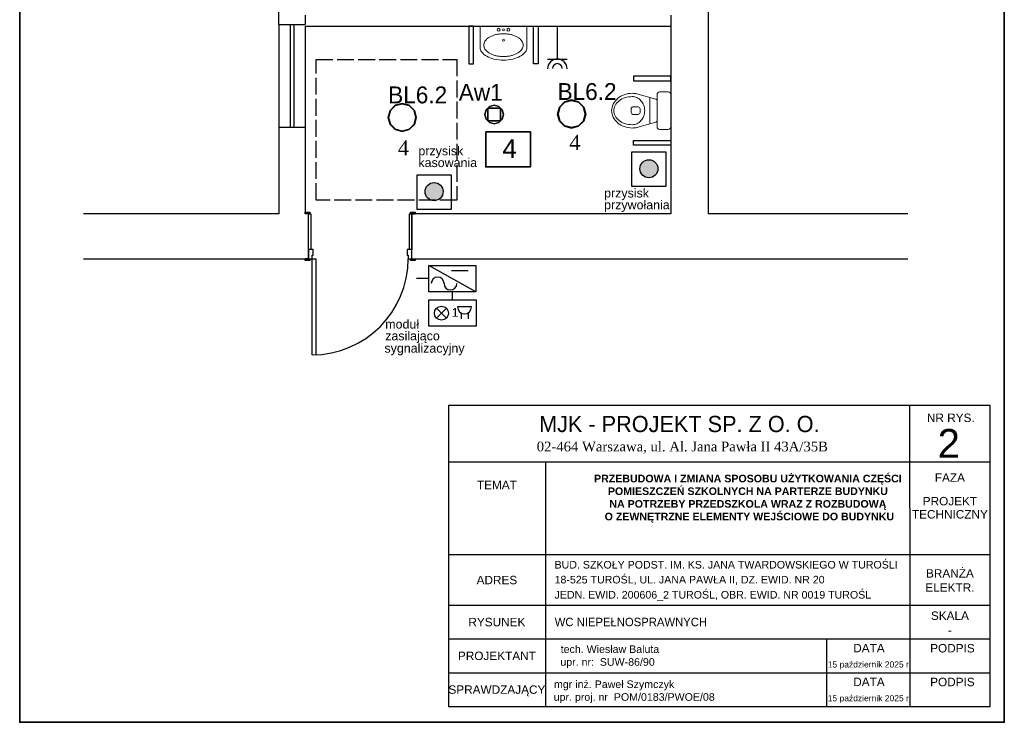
# Model space of a CAD drawing. Header units: millimetres. Extents: x -16803 to -7085, y -9068 to 2537.
# Tile 32 of 33: x -9185 to -7085, y -1958 to -459. Entities that reach past the tile are written whole.
import ezdxf
from ezdxf.enums import TextEntityAlignment as Align

# ---------------------------------------------------------------- set-up
doc = ezdxf.new("R2010")
doc.units = ezdxf.units.MM
doc.header["$MEASUREMENT"] = 0
doc.linetypes.add('ACAD_ISO02W100', pattern=[15, 12, -3])
for name, color, linetype, lineweight in [('A_opisy', 81, 'Continuous', 13), ('A_przekrojowe główne', 50, 'Continuous', 50), ('A_sanitarka', 140, 'Continuous', 13), ('A_ściany istniejące', 82, 'Continuous', 50), ('elektryka', 255, 'Continuous', 35), ('opisy', 71, 'Continuous', 13), ('sanitarka', 140, 'Continuous', 13)]:
    doc.layers.add(name, color=color, linetype=linetype, lineweight=lineweight)
doc.layers.add('DLX_BLD0_FL1_LUM 1', color=7, linetype='Continuous', true_color=0x002aff)
for name, color, linetype in [('DLX_BLD0_FL1_LUM 12', 1, 'Continuous'), ('DLX_BLD0_FL1_LUMKEY_IDX', 7, 'Continuous'), ('Elementy modelu - Strefy', 7, 'Continuous'), ('Konstrukcja - Ściany zew', 7, 'Continuous')]:
    doc.layers.add(name, color=color, linetype=linetype)
doc.styles.add('ROMANS', font='times.ttf', dxfattribs={"height": 12})
doc.styles.add('st1', font='arial.ttf')
doc.styles.get("Standard").update_dxf_attribs({"font": 'arial.ttf'})
doc.styles.add('STIL16', font='arial.ttf')
doc.styles.add('STIL32', font='times.ttf')
doc.styles.add('STIL32_F', font='framd.ttf')
doc.styles.add('STYL_AUTOMATYCZNY_1', font='arial.ttf')
doc.styles.add('TableTextStyle', font='txt')

# ---------------------------------------------------------------- blocks, each defined once
blk = doc.blocks.new('miska wc2')
at = {"layer": 'sanitarka'}
for p, q in [((0, 17), (0, -17)), ((0, 17), (0, -17)), ((11.9, 20), (2.9, 20)), ((11.9, 20), (2.9, 20)), ((14.7, -17), (14.7, 17)), ((14.7, -17), (14.7, 17)), ((16.1, 12.4), (36.1, 18)), ((16.1, 12.4), (36.1, 18)), ((22.3, 14.1), (22.3, -14.1)), ((14.7, 10.5), (14.7, -10.5)), ((14.7, 10.5), (14.7, -10.5)), ((32.8, -2), (32.8, 2)), ((34.7, 4), (40.4, 4)), ((42.3, 2), (42.3, -2)), ((40.4, -4), (34.7, -4)), ((2.9, -20), (11.9, -20)), ((2.9, -20), (11.9, -20)), ((36.1, -18), (16.1, -12.4)), ((36.1, -18), (16.1, -12.4))]:
    blk.add_line(p, q, dxfattribs=at)
at = {"layer": 'sanitarka', "extrusion": (0, 0, -1)}
for centre, major_axis, start_param, end_param in [((2.9, 17), (0, 3), -1.570796, 0), ((2.9, 17), (0, 3), -1.570796, 0), ((11.9, 17), (0, 3), 0, 1.570796), ((11.9, 17), (0, 3), 0, 1.570796), ((16.6, 10.5), (0, 2), -1.570796, -0.259108), ((16.6, 10.5), (0, 2), -1.570796, -0.259108), ((42.3, 0.4), (0, 15), -1.201895, -0.819867), ((41.7, 1), (0, 14.1), -0.819867, -0.417686), ((41.3, -10), (0, 28.5), -0.193886, 0), ((41.3, -10), (0, 28.5), -0.193886, 0), ((41.3, 1.9), (0, 13.1), -0.417686, 0), ((41.3, -10), (0, 28.5), 0, 0.321605), ((41.3, -10), (0, 28.5), 0, 0.321605), ((41.3, -12.9), (0, 27.9), 0, 0.294283), ((43.1, -6.6), (0, 21.3), 0.294283, 0.631691), ((42.9, -5.1), (0, 23.3), 0.321605, 0.677386), ((42.9, -5.1), (0, 23.3), 0.321605, 0.677386), ((45.9, -2.6), (0, 16.3), 0.631691, 1.055683), ((45.2, -2), (0, 19.3), 0.677386, 1.095246), ((45.2, -2), (0, 19.3), 0.677386, 1.095246), ((43.2, 0), (0, 16.1), -1.570796, -1.201895), ((34.7, 2), (0, 2), -1.570796, 0), ((40.4, 2), (0, 2), 0, 1.570796), ((50.2, 0), (0, 11.1), 1.055683, 1.570796), ((48.9, 0), (0, 15), 1.095246, 1.570796), ((48.9, 0), (0, 15), 1.095246, 1.570796), ((16.6, -10.5), (0, 2), -2.882484, -1.570796), ((16.6, -10.5), (0, 2), -2.882484, -1.570796), ((43.2, 0), (0, 16.1), -1.939697, -1.570796), ((42.3, -0.4), (0, 15), -2.321725, -1.939697), ((34.7, -2), (0, 2), 3.141593, 4.712389), ((40.4, -2), (0, 2), 1.570796, 3.141593), ((45.9, 2.6), (0, 16.3), 2.08591, 2.509902), ((45.2, 2), (0, 19.3), 2.046347, 2.464206), ((45.2, 2), (0, 19.3), 2.046347, 2.464206), ((50.2, 0), (0, 11.1), 1.570796, 2.08591), ((48.9, 0), (0, 15), 1.570796, 2.046347), ((48.9, 0), (0, 15), 1.570796, 2.046347), ((2.9, -17), (0, 3), 3.141593, 4.712389), ((2.9, -17), (0, 3), 3.141593, 4.712389), ((11.9, -17), (0, 3), 1.570796, 3.141593), ((11.9, -17), (0, 3), 1.570796, 3.141593), ((41.7, -1), (0, 14.1), -2.723906, -2.321725), ((41.3, 10), (0, 28.5), 3.141593, 3.335479), ((41.3, 10), (0, 28.5), 3.141593, 3.335479), ((41.3, -1.9), (0, 13.1), 3.141593, 3.559279), ((41.3, 12.9), (0, 27.9), 2.84731, 3.141593), ((41.3, 10), (0, 28.5), 2.819987, 3.141593), ((41.3, 10), (0, 28.5), 2.819987, 3.141593), ((43.1, 6.6), (0, 21.3), 2.509902, 2.84731), ((42.9, 5.1), (0, 23.3), 2.464206, 2.819987), ((42.9, 5.1), (0, 23.3), 2.464206, 2.819987)]:
    blk.add_ellipse(centre, major_axis=major_axis, ratio=0.95, start_param=start_param, end_param=end_param, dxfattribs=at)
blk = doc.blocks.new('UM35X50')
for points in [[(0, -37, 0.05476), (10.1, -35.9, 0.06858), (17.7, -33, 0.105627), (23.4, -28.2, 0.165778), (25, -23.6), (25, -0.9), (-25, -0.9), (-25, -23.6, 0.165778), (-23.4, -28.2, 0.105627), (-17.7, -33, 0.06858), (-10.1, -35.9, 0.05476)], [(0, -8.9, 0.029376), (-4.3, -9.2, 0.029473), (-8.4, -9.9, 0.03605), (-11.8, -11, 0.036147), (-14.9, -12.5, 0.053162), (-17.7, -14.5, 0.06086), (-19.7, -16.8, 0.070181), (-20.7, -19, 0.077896), (-21, -21.1, 0.077896), (-20.7, -23.2, 0.070181), (-19.7, -25.3, 0.06086), (-17.7, -27.6, 0.053162), (-14.9, -29.7, 0.036147), (-11.8, -31.2, 0.03605), (-8.4, -32.2, 0.029473), (-4.3, -33, 0.029376), (0, -33.2, 0.029376), (4.3, -33, 0.029473), (8.4, -32.2, 0.03605), (11.8, -31.2, 0.036147), (14.9, -29.7, 0.053162), (17.7, -27.6, 0.06086), (19.7, -25.3, 0.070181), (20.7, -23.2, 0.077896), (21, -21.1, 0.077896), (20.7, -19, 0.070181), (19.7, -16.8, 0.06086), (17.7, -14.5, 0.053162), (14.9, -12.5, 0.036147), (11.8, -11, 0.03605), (8.4, -9.9, 0.029473), (4.3, -9.2, 0.029376)]]:
    blk.add_lwpolyline(points, format="xyb", close=True)
for centre, radius in [((-5.3, -4.7), 1.63), ((0, -4.7), 1.05), ((5.2, -4.7), 1.63), ((0, -15.9), 1.05)]:
    blk.add_circle(centre, radius)

msp = doc.modelspace()

# ---------------------------------------------------------------- hatches: boundary and pattern name
at = {"layer": 'elektryka', "lineweight": -3, "ltscale": 2}
for points in [[(-7861.9, -777.3, 1), (-7823.3, -777.3, 1)], [(-8320, -826.1, 1), (-8281.4, -826.1, 1)]]:
    msp.add_hatch(color=256, dxfattribs=at).paths.add_polyline_path(points)

# ---------------------------------------------------------------- linework, layer by layer
at = {"layer": 'A_opisy', "linetype": 'ACAD_ISO02W100', "lineweight": -3, "ltscale": 3}
msp.add_lwpolyline([(-8552.6, -544.1), (-8252.6, -544.1), (-8252.6, -844.1), (-8552.6, -844.1)], close=True, dxfattribs=at)
at = {"layer": 'A_przekrojowe główne', "lineweight": -3}
for p, q in [((-8631.8, -469.4), (-8631.8, -689.4)), ((-8607.8, -469.4), (-8607.8, -689.4)), ((-8599.8, -469.4), (-8599.8, -689.4)), ((-8575.8, -473.4), (-8575.8, -689.4)), ((-8575.8, -473.4), (-7795.8, -473.4))]:
    msp.add_line(p, q, dxfattribs=at)
at = {"layer": 'A_sanitarka', "lineweight": -3}
for points in [[(-8226.6, -553.4), (-8216.6, -553.4), (-8216.6, -473.4), (-8226.6, -473.4)], [(-8078.9, -553.4), (-8088.9, -553.4), (-8088.9, -473.4), (-8078.9, -473.4)], [(-7875.8, -579.5), (-7875.8, -589.5), (-7795.8, -589.5), (-7795.8, -579.5)], [(-7875.8, -727.2), (-7875.8, -717.2), (-7795.8, -717.2), (-7795.8, -727.2)]]:
    msp.add_lwpolyline(points, close=True, dxfattribs=at)
at = {"layer": 'A_ściany istniejące', "lineweight": -3}
for p, q in [((-8575.8, -449.4), (-8575.8, -469.4)), ((-7795.8, -449.4), (-7795.8, -473.4)), ((-8631.8, -469.4), (-8575.8, -469.4)), ((-8575.8, -689.4), (-8631.8, -689.4))]:
    msp.add_line(p, q, dxfattribs=at)
at = {"layer": 'DLX_BLD0_FL1_LUM 1', "lineweight": -3}
for points in [[(-8394.7, -652.8, 0), (-8383.7, -641.9, 0)], [(-8383.7, -641.9, 0), (-8394.7, -652.8, 0)], [(-8383.7, -641.9, 0), (-8394.7, -652.8, 0)], [(-8394.7, -652.8, 0), (-8383.7, -641.9, 0)], [(-8383.2, -642.7, 0), (-8393.8, -653.3, 0)], [(-8393.8, -653.3, 0), (-8383.2, -642.7, 0)], [(-8383.7, -641.9, 0), (-8368.7, -637.8, 0)], [(-8368.7, -637.8, 0), (-8383.7, -641.9, 0)], [(-8368.7, -637.8, 0), (-8383.7, -641.9, 0)], [(-8383.7, -641.9, 0), (-8368.7, -637.8, 0)], [(-8383.7, -641.9, 0), (-8383.7, -641.9, 0)], [(-8383.7, -641.9, 0), (-8383.7, -641.9, 0)], [(-8368.7, -638.8, 0), (-8383.2, -642.7, 0)], [(-8383.2, -642.7, 0), (-8368.7, -638.8, 0)], [(-8368.7, -637.8, 0), (-8368.7, -637.8, 0)], [(-8368.7, -637.8, 0), (-8353.7, -641.9, 0)], [(-8353.7, -641.9, 0), (-8368.7, -637.8, 0)], [(-8368.7, -637.8, 0), (-8368.7, -637.8, 0)], [(-8353.7, -641.9, 0), (-8368.7, -637.8, 0)], [(-8368.7, -637.8, 0), (-8353.7, -641.9, 0)], [(-8354.2, -642.7, 0), (-8368.7, -638.8, 0)], [(-8368.7, -638.8, 0), (-8354.2, -642.7, 0)], [(-8343.6, -653.3, 0), (-8354.2, -642.7, 0)], [(-8354.2, -642.7, 0), (-8343.6, -653.3, 0)], [(-8353.7, -641.9, 0), (-8353.7, -641.9, 0)], [(-8353.7, -641.9, 0), (-8342.7, -652.8, 0)], [(-8342.7, -652.8, 0), (-8353.7, -641.9, 0)], [(-8353.7, -641.9, 0), (-8353.7, -641.9, 0)], [(-8342.7, -652.8, 0), (-8353.7, -641.9, 0)], [(-8353.7, -641.9, 0), (-8342.7, -652.8, 0)], [(-8037.4, -660.6, 0), (-8033.4, -645.6, 0)], [(-8033.4, -645.6, 0), (-8037.4, -660.6, 0)], [(-8033.4, -645.6, 0), (-8037.4, -660.6, 0)], [(-8037.4, -660.6, 0), (-8033.4, -645.6, 0)], [(-8032.5, -646.1, 0), (-8036.4, -660.6, 0)], [(-8036.4, -660.6, 0), (-8032.5, -646.1, 0)], [(-8033.4, -645.6, 0), (-8022.4, -634.7, 0)], [(-8022.4, -634.7, 0), (-8033.4, -645.6, 0)], [(-8022.4, -634.7, 0), (-8033.4, -645.6, 0)], [(-8033.4, -645.6, 0), (-8022.4, -634.7, 0)], [(-8033.4, -645.6, 0), (-8033.4, -645.6, 0)], [(-8033.4, -645.6, 0), (-8033.4, -645.6, 0)], [(-8021.9, -635.5, 0), (-8032.5, -646.1, 0)], [(-8032.5, -646.1, 0), (-8021.9, -635.5, 0)], [(-8022.4, -634.7, 0), (-8007.4, -630.6, 0)], [(-8007.4, -630.6, 0), (-8022.4, -634.7, 0)], [(-8007.4, -630.6, 0), (-8022.4, -634.7, 0)], [(-8022.4, -634.7, 0), (-8007.4, -630.6, 0)], [(-8022.4, -634.7, 0), (-8022.4, -634.7, 0)], [(-8022.4, -634.7, 0), (-8022.4, -634.7, 0)], [(-8007.4, -631.6, 0), (-8021.9, -635.5, 0)], [(-8021.9, -635.5, 0), (-8007.4, -631.6, 0)], [(-8007.4, -630.6, 0), (-8007.4, -630.6, 0)], [(-8007.4, -630.6, 0), (-7992.4, -634.7, 0)], [(-7992.4, -634.7, 0), (-8007.4, -630.6, 0)], [(-8007.4, -630.6, 0), (-8007.4, -630.6, 0)], [(-7992.4, -634.7, 0), (-8007.4, -630.6, 0)], [(-8007.4, -630.6, 0), (-7992.4, -634.7, 0)], [(-7992.9, -635.5, 0), (-8007.4, -631.6, 0)], [(-8007.4, -631.6, 0), (-7992.9, -635.5, 0)], [(-7982.3, -646.1, 0), (-7992.9, -635.5, 0)], [(-7992.9, -635.5, 0), (-7982.3, -646.1, 0)], [(-7992.4, -634.7, 0), (-7992.4, -634.7, 0)], [(-7992.4, -634.7, 0), (-7981.4, -645.6, 0)], [(-7981.4, -645.6, 0), (-7992.4, -634.7, 0)], [(-7992.4, -634.7, 0), (-7992.4, -634.7, 0)], [(-7981.4, -645.6, 0), (-7992.4, -634.7, 0)], [(-7992.4, -634.7, 0), (-7981.4, -645.6, 0)], [(-7978.4, -660.6, 0), (-7982.3, -646.1, 0)], [(-7982.3, -646.1, 0), (-7978.4, -660.6, 0)], [(-7981.4, -645.6, 0), (-7981.4, -645.6, 0)], [(-7981.4, -645.6, 0), (-7977.4, -660.6, 0)], [(-7977.4, -660.6, 0), (-7981.4, -645.6, 0)], [(-7981.4, -645.6, 0), (-7981.4, -645.6, 0)], [(-7977.4, -660.6, 0), (-7981.4, -645.6, 0)], [(-7981.4, -645.6, 0), (-7977.4, -660.6, 0)], [(-8398.7, -667.8, 0), (-8394.7, -652.8, 0)], [(-8394.7, -652.8, 0), (-8398.7, -667.8, 0)], [(-8394.7, -652.8, 0), (-8398.7, -667.8, 0)], [(-8398.7, -667.8, 0), (-8394.7, -652.8, 0)], [(-8394.7, -682.8, 0), (-8398.7, -667.8, 0)], [(-8398.7, -667.8, 0), (-8398.7, -667.8, 0)], [(-8398.7, -667.8, 0), (-8394.7, -682.8, 0)], [(-8398.7, -667.8, 0), (-8398.7, -667.8, 0)], [(-8398.7, -667.8, 0), (-8394.7, -682.8, 0)], [(-8394.7, -682.8, 0), (-8398.7, -667.8, 0)], [(-8393.8, -653.3, 0), (-8397.7, -667.8, 0)], [(-8397.7, -667.8, 0), (-8393.8, -653.3, 0)], [(-8397.7, -667.8, 0), (-8393.8, -682.3, 0)], [(-8393.8, -682.3, 0), (-8397.7, -667.8, 0)], [(-8394.7, -652.8, 0), (-8394.7, -652.8, 0)], [(-8394.7, -652.8, 0), (-8394.7, -652.8, 0)], [(-8339.7, -667.8, 0), (-8343.6, -653.3, 0)], [(-8343.6, -653.3, 0), (-8339.7, -667.8, 0)], [(-8343.6, -682.3, 0), (-8339.7, -667.8, 0)], [(-8339.7, -667.8, 0), (-8343.6, -682.3, 0)], [(-8342.7, -652.8, 0), (-8342.7, -652.8, 0)], [(-8342.7, -652.8, 0), (-8338.7, -667.8, 0)], [(-8338.7, -667.8, 0), (-8342.7, -652.8, 0)], [(-8342.7, -652.8, 0), (-8342.7, -652.8, 0)], [(-8338.7, -667.8, 0), (-8342.7, -652.8, 0)], [(-8342.7, -652.8, 0), (-8338.7, -667.8, 0)], [(-8338.7, -667.8, 0), (-8342.7, -682.8, 0)], [(-8342.7, -682.8, 0), (-8338.7, -667.8, 0)], [(-8342.7, -682.8, 0), (-8338.7, -667.8, 0)], [(-8338.7, -667.8, 0), (-8342.7, -682.8, 0)], [(-8338.7, -667.8, 0), (-8338.7, -667.8, 0)], [(-8338.7, -667.8, 0), (-8338.7, -667.8, 0)], [(-8033.4, -675.6, 0), (-8037.4, -660.6, 0)], [(-8037.4, -660.6, 0), (-8037.4, -660.6, 0)], [(-8037.4, -660.6, 0), (-8033.4, -675.6, 0)], [(-8037.4, -660.6, 0), (-8037.4, -660.6, 0)], [(-8037.4, -660.6, 0), (-8033.4, -675.6, 0)], [(-8033.4, -675.6, 0), (-8037.4, -660.6, 0)], [(-8036.4, -660.6, 0), (-8032.5, -675.1, 0)], [(-8032.5, -675.1, 0), (-8036.4, -660.6, 0)], [(-7982.3, -675.1, 0), (-7978.4, -660.6, 0)], [(-7978.4, -660.6, 0), (-7982.3, -675.1, 0)], [(-7977.4, -660.6, 0), (-7981.4, -675.6, 0)], [(-7981.4, -675.6, 0), (-7977.4, -660.6, 0)], [(-7981.4, -675.6, 0), (-7977.4, -660.6, 0)], [(-7977.4, -660.6, 0), (-7981.4, -675.6, 0)], [(-7977.4, -660.6, 0), (-7977.4, -660.6, 0)], [(-7977.4, -660.6, 0), (-7977.4, -660.6, 0)], [(-8394.7, -682.8, 0), (-8394.7, -682.8, 0)], [(-8383.7, -693.8, 0), (-8394.7, -682.8, 0)], [(-8394.7, -682.8, 0), (-8394.7, -682.8, 0)], [(-8394.7, -682.8, 0), (-8383.7, -693.8, 0)], [(-8394.7, -682.8, 0), (-8383.7, -693.8, 0)], [(-8383.7, -693.8, 0), (-8394.7, -682.8, 0)], [(-8393.8, -682.3, 0), (-8383.2, -693, 0)], [(-8383.2, -693, 0), (-8393.8, -682.3, 0)], [(-8383.2, -693, 0), (-8368.7, -696.8, 0)], [(-8368.7, -696.8, 0), (-8383.2, -693, 0)], [(-8368.7, -696.8, 0), (-8354.2, -693, 0)], [(-8354.2, -693, 0), (-8368.7, -696.8, 0)], [(-8354.2, -693, 0), (-8343.6, -682.3, 0)], [(-8343.6, -682.3, 0), (-8354.2, -693, 0)], [(-8342.7, -682.8, 0), (-8353.7, -693.8, 0)], [(-8353.7, -693.8, 0), (-8342.7, -682.8, 0)], [(-8353.7, -693.8, 0), (-8342.7, -682.8, 0)], [(-8342.7, -682.8, 0), (-8353.7, -693.8, 0)], [(-8342.7, -682.8, 0), (-8342.7, -682.8, 0)], [(-8342.7, -682.8, 0), (-8342.7, -682.8, 0)], [(-8033.4, -675.6, 0), (-8033.4, -675.6, 0)], [(-8022.4, -686.6, 0), (-8033.4, -675.6, 0)], [(-8033.4, -675.6, 0), (-8033.4, -675.6, 0)], [(-8033.4, -675.6, 0), (-8022.4, -686.6, 0)], [(-8033.4, -675.6, 0), (-8022.4, -686.6, 0)], [(-8022.4, -686.6, 0), (-8033.4, -675.6, 0)], [(-8032.5, -675.1, 0), (-8021.9, -685.8, 0)], [(-8021.9, -685.8, 0), (-8032.5, -675.1, 0)], [(-8007.4, -690.6, 0), (-8022.4, -686.6, 0)], [(-8022.4, -686.6, 0), (-8022.4, -686.6, 0)], [(-8022.4, -686.6, 0), (-8007.4, -690.6, 0)], [(-8022.4, -686.6, 0), (-8022.4, -686.6, 0)], [(-8022.4, -686.6, 0), (-8007.4, -690.6, 0)], [(-8007.4, -690.6, 0), (-8022.4, -686.6, 0)], [(-8021.9, -685.8, 0), (-8007.4, -689.6, 0)], [(-8007.4, -689.6, 0), (-8021.9, -685.8, 0)], [(-8007.4, -689.6, 0), (-7992.9, -685.8, 0)], [(-7992.9, -685.8, 0), (-8007.4, -689.6, 0)], [(-7992.4, -686.6, 0), (-8007.4, -690.6, 0)], [(-8007.4, -690.6, 0), (-7992.4, -686.6, 0)], [(-8007.4, -690.6, 0), (-7992.4, -686.6, 0)], [(-7992.4, -686.6, 0), (-8007.4, -690.6, 0)], [(-8007.4, -690.6, 0), (-8007.4, -690.6, 0)], [(-8007.4, -690.6, 0), (-8007.4, -690.6, 0)], [(-7992.9, -685.8, 0), (-7982.3, -675.1, 0)], [(-7982.3, -675.1, 0), (-7992.9, -685.8, 0)], [(-7981.4, -675.6, 0), (-7992.4, -686.6, 0)], [(-7992.4, -686.6, 0), (-7981.4, -675.6, 0)], [(-7992.4, -686.6, 0), (-7981.4, -675.6, 0)], [(-7981.4, -675.6, 0), (-7992.4, -686.6, 0)], [(-7992.4, -686.6, 0), (-7992.4, -686.6, 0)], [(-7992.4, -686.6, 0), (-7992.4, -686.6, 0)], [(-7981.4, -675.6, 0), (-7981.4, -675.6, 0)], [(-7981.4, -675.6, 0), (-7981.4, -675.6, 0)], [(-8368.7, -697.8, 0), (-8383.7, -693.8, 0)], [(-8383.7, -693.8, 0), (-8383.7, -693.8, 0)], [(-8383.7, -693.8, 0), (-8368.7, -697.8, 0)], [(-8383.7, -693.8, 0), (-8383.7, -693.8, 0)], [(-8383.7, -693.8, 0), (-8368.7, -697.8, 0)], [(-8368.7, -697.8, 0), (-8383.7, -693.8, 0)], [(-8353.7, -693.8, 0), (-8368.7, -697.8, 0)], [(-8368.7, -697.8, 0), (-8353.7, -693.8, 0)], [(-8368.7, -697.8, 0), (-8353.7, -693.8, 0)], [(-8353.7, -693.8, 0), (-8368.7, -697.8, 0)], [(-8368.7, -697.8, 0), (-8368.7, -697.8, 0)], [(-8368.7, -697.8, 0), (-8368.7, -697.8, 0)], [(-8353.7, -693.8, 0), (-8353.7, -693.8, 0)], [(-8353.7, -693.8, 0), (-8353.7, -693.8, 0)]]:
    msp.add_polyline3d(points, dxfattribs=at)
at = {"layer": 'DLX_BLD0_FL1_LUM 12', "lineweight": -3}
for points in [[(-8190, -651.7, 0), (-8182.6, -644.3, 0)], [(-8182.6, -644.3, 0), (-8190, -651.7, 0)], [(-8186.3, -648, 0), (-8190, -651.7, 0)], [(-8190, -651.7, 0), (-8186.3, -648, 0)], [(-8182.6, -644.3, 0), (-8186.3, -648, 0)], [(-8186.3, -648, 0), (-8182.6, -644.3, 0)], [(-8186.3, -675.3, 0), (-8186.3, -648, 0)], [(-8186.3, -648, 0), (-8159, -648, 0)], [(-8159, -648, 0), (-8186.3, -648, 0)], [(-8186.3, -648, 0), (-8186.3, -675.3, 0)], [(-8182.6, -644.3, 0), (-8172.6, -641.7, 0)], [(-8172.6, -641.7, 0), (-8182.6, -644.3, 0)], [(-8172.6, -641.7, 0), (-8182.6, -644.3, 0)], [(-8182.6, -644.3, 0), (-8172.6, -641.7, 0)], [(-8182.6, -644.3, 0), (-8182.6, -644.3, 0)], [(-8182.6, -644.3, 0), (-8182.6, -644.3, 0)], [(-8172.6, -641.7, 0), (-8172.6, -641.7, 0)], [(-8172.6, -641.7, 0), (-8162.6, -644.3, 0)], [(-8162.6, -644.3, 0), (-8172.6, -641.7, 0)], [(-8172.6, -641.7, 0), (-8172.6, -641.7, 0)], [(-8162.6, -644.3, 0), (-8172.6, -641.7, 0)], [(-8172.6, -641.7, 0), (-8162.6, -644.3, 0)], [(-8162.6, -644.3, 0), (-8162.6, -644.3, 0)], [(-8162.6, -644.3, 0), (-8155.3, -651.7, 0)], [(-8159, -648, 0), (-8162.6, -644.3, 0)], [(-8162.6, -644.3, 0), (-8162.6, -644.3, 0)], [(-8155.3, -651.7, 0), (-8162.6, -644.3, 0)], [(-8162.6, -644.3, 0), (-8159, -648, 0)], [(-8155.3, -651.7, 0), (-8159, -648, 0)], [(-8159, -648, 0), (-8159, -675.3, 0)], [(-8159, -675.3, 0), (-8159, -648, 0)], [(-8159, -648, 0), (-8155.3, -651.7, 0)], [(-8192.6, -661.7, 0), (-8190, -651.7, 0)], [(-8190, -651.7, 0), (-8192.6, -661.7, 0)], [(-8190, -651.7, 0), (-8192.6, -661.7, 0)], [(-8192.6, -661.7, 0), (-8190, -651.7, 0)], [(-8190, -671.7, 0), (-8192.6, -661.7, 0)], [(-8192.6, -661.7, 0), (-8192.6, -661.7, 0)], [(-8192.6, -661.7, 0), (-8190, -671.7, 0)], [(-8192.6, -661.7, 0), (-8192.6, -661.7, 0)], [(-8192.6, -661.7, 0), (-8190, -671.7, 0)], [(-8190, -671.7, 0), (-8192.6, -661.7, 0)], [(-8190, -651.7, 0), (-8190, -651.7, 0)], [(-8190, -651.7, 0), (-8190, -651.7, 0)], [(-8182.6, -679, 0), (-8190, -671.7, 0)], [(-8190, -671.7, 0), (-8182.6, -679, 0)], [(-8155.3, -671.7, 0), (-8162.6, -679, 0)], [(-8162.6, -679, 0), (-8155.3, -671.7, 0)], [(-8159, -675.3, 0), (-8155.3, -671.7, 0)], [(-8155.3, -671.7, 0), (-8159, -675.3, 0)], [(-8155.3, -651.7, 0), (-8155.3, -651.7, 0)], [(-8155.3, -651.7, 0), (-8152.6, -661.7, 0)], [(-8152.6, -661.7, 0), (-8155.3, -651.7, 0)], [(-8155.3, -651.7, 0), (-8155.3, -651.7, 0)], [(-8152.6, -661.7, 0), (-8155.3, -651.7, 0)], [(-8155.3, -651.7, 0), (-8152.6, -661.7, 0)], [(-8152.6, -661.7, 0), (-8155.3, -671.7, 0)], [(-8155.3, -671.7, 0), (-8152.6, -661.7, 0)], [(-8155.3, -671.7, 0), (-8152.6, -661.7, 0)], [(-8152.6, -661.7, 0), (-8155.3, -671.7, 0)], [(-8152.6, -661.7, 0), (-8152.6, -661.7, 0)], [(-8152.6, -661.7, 0), (-8152.6, -661.7, 0)], [(-8186.3, -675.3, 0), (-8182.6, -679, 0)], [(-8159, -675.3, 0), (-8186.3, -675.3, 0)], [(-8186.3, -675.3, 0), (-8159, -675.3, 0)], [(-8182.6, -679, 0), (-8186.3, -675.3, 0)], [(-8172.6, -681.7, 0), (-8182.6, -679, 0)], [(-8182.6, -679, 0), (-8172.6, -681.7, 0)], [(-8182.6, -679, 0), (-8172.6, -681.7, 0)], [(-8172.6, -681.7, 0), (-8182.6, -679, 0)], [(-8162.6, -679, 0), (-8172.6, -681.7, 0)], [(-8172.6, -681.7, 0), (-8162.6, -679, 0)], [(-8172.6, -681.7, 0), (-8162.6, -679, 0)], [(-8162.6, -679, 0), (-8172.6, -681.7, 0)], [(-8172.6, -681.7, 0), (-8172.6, -681.7, 0)], [(-8172.6, -681.7, 0), (-8172.6, -681.7, 0)], [(-8162.6, -679, 0), (-8159, -675.3, 0)], [(-8159, -675.3, 0), (-8162.6, -679, 0)]]:
    msp.add_polyline3d(points, dxfattribs=at)
at = {"layer": 'elektryka', "color": 3, "lineweight": -3}
for p, q in [((-8037.9, -473.4), (-8037.9, -543.4)), ((-8058.9, -543.4), (-8016.9, -543.4))]:
    msp.add_line(p, q, dxfattribs=at)
at = {"layer": 'elektryka', "lineweight": -3, "ltscale": 2}
for p, q in [((-8211.6, -1039.8), (-8312.2, -983.6)), ((-8263.7, -994.4), (-8228.1, -994.4)), ((-8220.9, -1071.9), (-8250.9, -1071.9)), ((-8242.8, -1085.2), (-8242.8, -1097.4)), ((-8228.3, -1084.8), (-8228.3, -1097.7))]:
    msp.add_line(p, q, dxfattribs=at)
at = {"layer": 'elektryka', "lineweight": -3}
for p, q in [((-8312.2, -1011.7), (-8338.2, -1011.7)), ((-8261.9, -1039.8), (-8261.9, -1056.7)), ((-8295.6, -1095.9), (-8274.4, -1074.7)), ((-8295.6, -1074.7), (-8274.4, -1095.9)), ((-7286.1, -1501.2), (-7286.1, -1282.3)), ((-8270.3, -1402.2), (-7115.1, -1402.2)), ((-8063.3, -1402.2), (-8063.3, -1924.2)), ((-7286.1, -1501.2), (-7286.1, -1924.2)), ((-8270.3, -1600.2), (-7115.1, -1600.2)), ((-8270.3, -1708.2), (-7115.1, -1708.2)), ((-8270.3, -1780.2), (-7115.1, -1780.2)), ((-7463.8, -1780.2), (-7463.8, -1924.2)), ((-8270.3, -1852.2), (-7115.1, -1852.2)), ((-8270.3, -1924.2), (-7115.1, -1924.2))]:
    msp.add_line(p, q, dxfattribs=at)
at = {"layer": 'elektryka'}
for points in [[(-7084.6, 1012), (-7084.6, -1958), (-9184.6, -1958), (-9184.6, 1012)], [(-8190.4, -698.2), (-8095.2, -698.2), (-8095.2, -773.3), (-8190.4, -773.3)]]:
    msp.add_lwpolyline(points, close=True, dxfattribs=at)
at = {"layer": 'elektryka', "lineweight": -3, "ltscale": 2}
for points in [[(-7878.7, -741.3), (-7806.3, -741.3), (-7806.3, -815.3), (-7878.7, -815.3)], [(-8336.9, -790.1), (-8264.4, -790.1), (-8264.4, -864.1), (-8336.9, -864.1)], [(-8312.2, -1039.8), (-8312.2, -983.6), (-8211.6, -983.6), (-8211.6, -1039.8)], [(-8311.8, -1112.8), (-8311.8, -1056.7), (-8211.2, -1056.7), (-8211.2, -1112.8)]]:
    msp.add_lwpolyline(points, close=True, dxfattribs=at)
at = {"layer": 'elektryka', "lineweight": -3}
msp.add_lwpolyline([(-8270.3, -1924.2), (-7115.1, -1924.2), (-7115.1, -1282.3), (-8270.3, -1282.3)], close=True, dxfattribs=at)
at = {"layer": 'elektryka', "lineweight": -3, "ltscale": 2}
for centre in [(-7842.6, -777.3), (-8300.7, -826.1)]:
    msp.add_circle(centre, 19.3, dxfattribs=at)
at = {"layer": 'elektryka', "lineweight": -3}
msp.add_circle((-8285, -1085.3), 15, dxfattribs=at)
at = {"layer": 'elektryka', "color": 3, "lineweight": -3}
for centre, radius in [((-8037.9, -564.4), 21), ((-8037.9, -563.6), 10.5)]:
    msp.add_arc(centre, radius, 0, 180, dxfattribs=at)
at = {"layer": 'elektryka', "lineweight": -3}
for centre, radius, start, end in [((-8293.2, -1022.1), 13.7, 0, 180), ((-8265.9, -1022.1), 13.7, 180, 0), ((-8235.9, -1071.9), 15, 180, 0)]:
    msp.add_arc(centre, radius, start, end, dxfattribs=at)
at = {"layer": 'Konstrukcja - Ściany zew', "color": 7, "linetype": 'Continuous', "lineweight": -3}
for p, q in [((-8631.8, -469.4), (-8631.8, 100.6)), ((-7715.8, -873.4), (-7715.8, 100.6)), ((-7795.8, -473.4), (-7795.8, -873.4)), ((-8631.8, -689.4), (-8631.8, -873.4)), ((-8575.8, -689.4), (-8575.8, -873.4)), ((-8575.8, -873.4), (-8575.8, -869.6)), ((-8575.8, -869.6), (-8565.8, -869.6)), ((-8568.4, -873.4), (-8575.8, -873.4)), ((-8565.8, -873.4), (-8575.8, -873.4)), ((-8568.4, -873.4), (-8575.8, -873.4)), ((-8568.4, -873.4), (-8575.8, -873.4)), ((-8568.4, -949.4), (-8568.4, -873.4)), ((-8568.4, -949.4), (-8568.4, -873.4)), ((-8568.4, -873.4), (-8563.4, -873.4)), ((-8568.4, -949.4), (-8568.4, -873.4)), ((-8568.4, -949.4), (-8568.4, -873.4)), ((-8565.8, -869.6), (-8565.8, -873.4)), ((-8563.4, -873.4), (-8563.4, -949.4)), ((-8353.4, -949.4), (-8353.4, -873.4)), ((-8353.4, -873.4), (-8348.4, -873.4)), ((-8351, -869.6), (-8341, -869.6)), ((-8351, -873.4), (-8351, -869.6)), ((-8341, -873.4), (-8351, -873.4)), ((-8348.4, -873.4), (-8341, -873.4)), ((-8348.4, -949.4), (-8348.4, -873.4)), ((-8348.4, -873.4), (-8348.4, -949.4)), ((-8348.4, -949.4), (-8348.4, -873.4)), ((-8348.4, -949.4), (-8348.4, -873.4)), ((-8348.4, -873.4), (-8341, -873.4)), ((-8348.4, -873.4), (-8341, -873.4)), ((-8341, -869.6), (-8341, -873.4)), ((-8568.4, -969.4), (-8568.4, -949.4)), ((-8563.4, -949.4), (-8568.4, -949.4)), ((-8568.4, -949.4), (-8568.4, -969.4)), ((-8558.4, -949.4), (-8568.4, -949.4)), ((-8568.4, -969.4), (-8568.4, -949.4)), ((-8568.4, -969.4), (-8568.4, -949.4)), ((-8560.8, -969.4), (-8560.8, -961.4)), ((-8560.8, -961.4), (-8558.4, -961.4)), ((-8558.4, -961.4), (-8558.4, -949.4)), ((-8358.4, -949.4), (-8358.4, -961.4)), ((-8348.4, -949.4), (-8358.4, -949.4)), ((-8358.4, -961.4), (-8356, -961.4)), ((-8356, -961.4), (-8356, -969.4)), ((-8348.4, -949.4), (-8353.4, -949.4)), ((-8348.4, -969.4), (-8348.4, -949.4)), ((-8348.4, -969.4), (-8348.4, -949.4)), ((-8348.4, -969.4), (-8348.4, -949.4)), ((-8348.4, -969.4), (-8348.4, -949.4)), ((-8568.4, -969.4), (-8575.8, -969.4)), ((-8575.8, -973.2), (-8575.8, -969.4)), ((-8575.8, -969.4), (-8565.8, -969.4)), ((-8568.4, -969.4), (-8575.8, -969.4)), ((-8568.4, -969.4), (-8575.8, -969.4)), ((-8565.8, -973.2), (-8575.8, -973.2)), ((-8568.4, -969.4), (-8560.8, -969.4)), ((-8565.8, -969.4), (-8565.8, -973.2)), ((-8560.8, -1174.2), (-8560.8, -969.4)), ((-8560.8, -969.4), (-8552.8, -969.4)), ((-8552.8, -969.4), (-8552.8, -1174.2)), ((-8356, -969.4), (-8348.4, -969.4)), ((-8351, -969.4), (-8341, -969.4)), ((-8351, -973.2), (-8351, -969.4)), ((-8341, -973.2), (-8351, -973.2)), ((-8348.4, -969.4), (-8341, -969.4)), ((-8348.4, -969.4), (-8341, -969.4)), ((-8348.4, -969.4), (-8341, -969.4)), ((-8341, -969.4), (-8341, -973.2))]:
    msp.add_line(p, q, dxfattribs=at)
for points in [[(-8631.8, -873.4), (-9048.6, -873.4)], [(-8568.4, -873.4), (-8575.8, -873.4)], [(-7796.6, -873.4), (-8348.4, -873.4)], [(-7290.4, -873.4), (-7716.6, -873.4)], [(-9048.6, -969.4), (-8568.4, -969.4)], [(-8348.4, -969.4), (-7290.4, -969.4)]]:
    msp.add_lwpolyline(points, dxfattribs=at)
msp.add_arc((-8560.8, -969.4), 204.8, 270, 0, dxfattribs=at)

# ---------------------------------------------------------------- block references
at = {"layer": 'A_sanitarka', "lineweight": -3, "xscale": -2, "yscale": 2, "zscale": 2}
msp.add_blockref('UM35X50', (-8152.8, -471.5), dxfattribs=at)
at = {"layer": 'A_sanitarka', "lineweight": -3, "xscale": 2, "yscale": 2, "zscale": 2, "rotation": 180}
msp.add_blockref('miska wc2', (-7795.8, -653.4), dxfattribs=at)

# ---------------------------------------------------------------- texts
at = {"layer": 'DLX_BLD0_FL1_LUMKEY_IDX', "lineweight": -3, "style": 'TableTextStyle'}
for s, p in [('BL6.2', (-8398.7, -637.8)), ('Aw1', (-8248.1, -632.2)), ('BL6.2', (-8037.4, -630.6))]:
    msp.add_text(s, height=36, dxfattribs=at).set_placement(p)
at = {"layer": 'elektryka', "lineweight": -3}
for s, height, p in [('przysisk', 18.97, (-8334.2, -748.6)), ('kasowania', 18.97, (-8334.2, -773.7)), ('przysisk', 18.97, (-7938.1, -838.6, 0)), ('przywołania', 18.973, (-7938.1, -863.7, 0)), ('1', 19, (-8263.2, -1093.1)), ('moduł', 18.97, (-8404.9, -1118.2)), ('zasilająco', 18.97, (-8404.9, -1143.2)), ('sygnalizacyjny', 18.973, (-8406.6, -1169.5))]:
    msp.add_text(s, height=height, dxfattribs=at).set_placement(p)
for s, height, style, p in [('NR RYS.', 18, 'st1', (-7198.7, -1317.5)), ('MJK - PROJEKT SP. Z O. O. ', 34.56, 'STIL32_F', (-7771.3, -1339)), ('2', 61.3, 'st1', (-7203, -1393.7)), ('02-464 Warszawa, ul. Al. Jana Pawła II 43A/35B', 20.736, 'STIL32', (-7771.3, -1380.1)), ('DATA', 18, 'st1', (-7373.3, -1808.8)), ('PODPIS', 18, 'st1', (-7195.2, -1809)), ('15 październik 2025 r.', 12.96, 'st1', (-7372.2, -1841.1)), ('DATA', 18, 'st1', (-7373.3, -1880.8)), ('PODPIS', 18, 'st1', (-7195.2, -1881)), ('15 październik 2025 r.', 12.96, 'st1', (-7372.2, -1913.1))]:
    msp.add_text(s, height=height, dxfattribs=dict(at, style=style)).set_placement(p, align=Align.CENTER)
at = {"layer": 'elektryka', "lineweight": -3, "style": 'st1'}
for s, p in [('FAZA', (-7200.6, -1436)), ('TEMAT', (-8166.8, -1451.8)), ('PROJEKT', (-7200.6, -1486.3)), ('TECHNICZNY', (-7200.6, -1514.3)), ('BRANŻA', (-7200.6, -1640.4)), ('ADRES', (-8166.8, -1654.6)), ('ELEKTR.', (-7200.6, -1670.5)), ('SKALA', (-7200.6, -1730.6)), ('RYSUNEK', (-8166.8, -1744.2)), ('-', (-7200.6, -1761.3)), ('PROJEKTANT', (-8166.8, -1816.2)), ('SPRAWDZAJĄCY', (-8166.8, -1888.2))]:
    msp.add_text(s, height=18, dxfattribs=at).set_placement(p, align=Align.MIDDLE_CENTER)
at = {"layer": 'elektryka', "lineweight": -3}
for s, height, style, p in [('BUD. SZKOŁY PODST. IM. KS. JANA TWARDOWSKIEGO W TUROŚLI', 16.2, 'STIL16', (-8043.8, -1630)), ('18-525 TUROŚL, UL. JANA PAWŁA II, DZ. EWID. NR 20', 16.2, 'STIL16', (-8043.8, -1661.8)), ('JEDN. EWID. 200606_2 TUROŚL, OBR. EWID. NR 0019 TUROŚL', 16.2, 'STIL16', (-8043.8, -1694.1)), ('WC NIEPEŁNOSPRAWNYCH', 18, 'STIL32_F', (-8043.5, -1753)), ('tech. Wiesław Baluta', 16.208, 'STIL16', (-8030.7, -1810.1)), ('upr. nr:  SUW-86/90', 16.208, 'STIL16', (-8031.5, -1837.4)), ('mgr inż. Paweł Szymczyk', 16.208, 'STIL16', (-8045, -1884.9)), ('upr. proj. nr  POM/0183/PWOE/08', 16.208, 'STIL16', (-8045.7, -1912.1))]:
    msp.add_text(s, height=height, dxfattribs=dict(at, style=style)).set_placement(p)
at = {"layer": 'elektryka', "lineweight": -3, "insert": (-8063.3, -1430), "char_height": 15.3, "attachment_point": 1, "style": 'st1'}
msp.add_mtext_dynamic_manual_height_columns('\\pxqc;{\\fArial|b1|i0|c238|p34;\\H1.0588x;PRZEBUDOWA I ZMIANA SPOSOBU UŻYTKOWANIA CZĘŚCI \\PPOMIESZCZEŃ SZKOLNYCH NA PARTERZE BUDYNKU \\PNA POTRZEBY PRZEDSZKOLA WRAZ Z ROZBUDOWĄ\\P O ZEWNĘTRZNE ELEMENTY WEJŚCIOWE DO BUDYNKU}', width=863.62, gutter_width=96.3, heights=[189.2], dxfattribs=at)
at = {"layer": 'Elementy modelu - Strefy', "color": 7, "linetype": 'Continuous', "lineweight": -3, "insert": (-8155.2, -714.2), "char_height": 40, "attachment_point": 1, "style": 'STYL_AUTOMATYCZNY_1'}
msp.add_mtext('\\A1;\\pxql,t0,0.5;{\\fArial|b0|i0|c238|p0;4 }', dxfattribs=at)
at = {"layer": 'opisy', "color": 0, "lineweight": -3, "style": 'ROMANS'}
for p in [(-8012.6, -737.1), (-8378.3, -748.9)]:
    msp.add_text('4', height=32, dxfattribs=at).set_placement(p)

doc.saveas('drawing.dxf')
